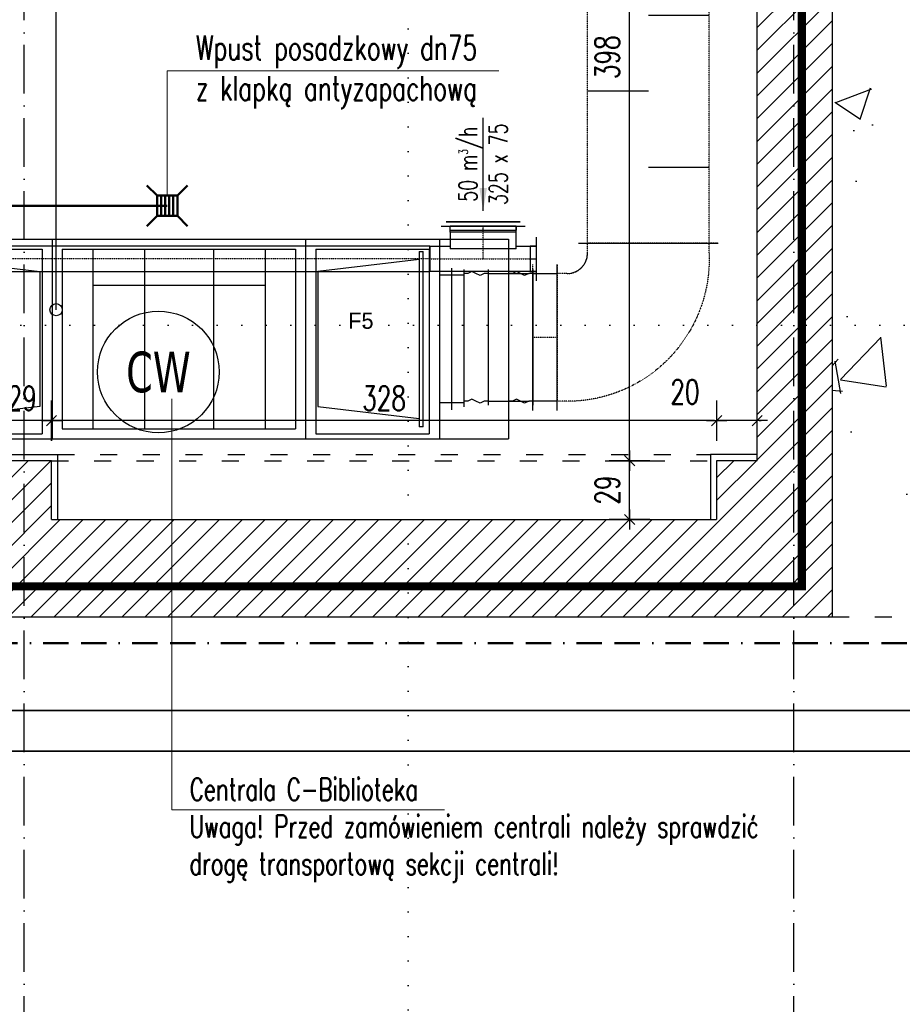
# Model space of a CAD drawing. Header units: millimetres. Extents: x 167273 to 188273, y -125105 to -88145.
# Tile 206 of 210: x 176147 to 176582, y -92003 to -91517. Entities that reach past the tile are written whole.
import ezdxf
from ezdxf.enums import TextEntityAlignment as Align

# ---------------------------------------------------------------- set-up
doc = ezdxf.new("R2010")
doc.units = ezdxf.units.MM
doc.header["$PDMODE"] = 35
doc.header["$PDSIZE"] = 5
for name, pattern in [('ACAD_ISO03W100', [30, 12, -18]), ('ACAD_ISO07W100', [3, 0, -3]), ('ACAD_ISO10W100', [18, 12, -3, 0, -3]), ('BORDER2', [0.875, 0.25, -0.125, 0.25, -0.125, 0, -0.125]), ('DASHED', [0.75, 0.5, -0.25]), ('WENT_2', [1.5, 0.5, -1]), ('WENT_3', [1.6, 0.5, -0.5, 0.1, -0.5])]:
    doc.linetypes.add(name, pattern=pattern)
for name, color, linetype in [('!_ppoz', 10, 'Continuous'), ('1', 7, 'Continuous'), ('a-op_leader', 9, 'Continuous'), ('a-osie', 1, 'ACAD_ISO10W100'), ('a-poziomy', 9, 'Continuous'), ('a-wymiary', 9, 'Continuous'), ('b-przerywana1', 9, 'ACAD_ISO03W100'), ('b-przerywana2', 2, 'ACAD_ISO03W100'), ('b-ściany', 2, 'Continuous'), ('FLUID-C-BIB-HID', 7, 'Continuous'), ('FLUID-W-BIB-120-ARRGR', 7, 'Continuous'), ('FLUID-W-BIB-SYM', 7, 'Continuous'), ('FLUID-WY-BIB-HID', 7, 'Continuous'), ('FLUID-WY-BIB-SYM', 7, 'Continuous'), ('h-hatch', 8, 'Continuous'), ('i-kanalizacja', 34, 'Continuous')]:
    doc.layers.add(name, color=color, linetype=linetype)
doc.layers.add('!zakres', color=7, linetype='ACAD_ISO03W100', lineweight=60, true_color=0x8a14ff)
for name, color, linetype, lineweight in [('_WENT-OPIS', 9, 'Continuous', 15), ('_WENT-URZĄDZENIA WENT', 252, 'Continuous', 5), ('El-klima', 152, 'Continuous', 30), ('El-koryta_puszki', 10, 'Continuous', 35), ('FLUID-C-BIB', 80, 'Continuous', 30), ('FLUID-W-BIB', 220, 'Continuous', 30), ('FLUID-WY-BIB', 12, 'Continuous', 30), ('IS_kan_san', 34, 'Continuous', 53), ('IS_kan_san_opis', 9, 'Continuous', 15), ('IS_woda_ppoż', 141, 'BORDER2', 20), ('TIS_WODA_OPIS', 9, 'Continuous', 9)]:
    doc.layers.add(name, color=color, linetype=linetype, lineweight=lineweight)
doc.styles.add('_WENTYLACJA', font='romans.shx', dxfattribs={"width": 0.7, "height": 11})
doc.styles.add('FDBES', font='romans.shx', dxfattribs={"width": 0.7, "height": 10})
doc.styles.add('IS-IS', font='romans.shx', dxfattribs={"width": 0.7, "height": 12})
doc.styles.add('PPAB_100', font='romans.shx', dxfattribs={"width": 0.7, "height": 12})
doc.styles.add('ROMANS', font='romans.shx', dxfattribs={"width": 0.7, "height": 10})
doc.styles.add('symbole', font='TAHOMA.TTF', dxfattribs={"width": 0.8})
doc.dimstyles.new('FDBES', dxfattribs={"dimscale": 50, "dimtxt": 4, "dimasz": 2.5, "dimexe": 0.8, "dimexo": 2, "dimgap": 1, "dimtad": 1, "dimdsep": 46, "dimtxsty": 'FDBES', "dimcen": 2.5, "dimclrd": 4, "dimclre": 5, "dimadec": 0, "dimazin": 0, "dimtfac": 1, "dimtmove": 0, "dimatfit": 3, "dimfxl": 0, "dimarcsym": 0})
doc.dimstyles.new('newPPAB_100', dxfattribs={"dimscale": 0, "dimtxt": 16, "dimasz": 1, "dimexe": 10, "dimexo": 10, "dimgap": 5, "dimtad": 1, "dimdec": 0, "dimzin": 0, "dimdsep": 46, "dimtxsty": 'PPAB_100', "dimblk": 'tick_50', "dimcen": 0.09, "dimdle": 5, "dimse1": 1, "dimse2": 1, "dimclrd": 9, "dimclre": 9, "dimclrt": 161, "dimadec": 0, "dimazin": 0, "dimtfac": 1, "dimtdec": 0, "dimtix": 1, "dimtmove": 2, "dimatfit": 0, "dimldrblk": 'tick_50', "dimfxl": 0, "dimtolj": 1, "dimtzin": 0, "dimarcsym": 0})

# ---------------------------------------------------------------- blocks, each defined once
blk = doc.blocks.new('tick_50')
at = {"color": 9, "ltscale": 20}
for p, q in [((0, 10), (0, -10)), ((-5, 0), (5, 0))]:
    blk.add_line(p, q, dxfattribs=at)
at = {"color": 0}
blk.add_line((2.5, 2.5), (-2.5, -2.5), dxfattribs=at)
blk = doc.blocks.new('*D47')
at = {"layer": 'a-wymiary', "color": 9, "lineweight": -2}
for p, q in [((176489.44, -91715.13), (176488.44, -91715.13)), ((176510.44, -91715.13), (176490.44, -91715.13)), ((176511.44, -91715.13), (176512.44, -91715.13))]:
    blk.add_line(p, q, dxfattribs=at)
at = {"layer": 'Defpoints', "color": 0}
for p in [(176490.44, -91715.13), (176490.44, -91734.89), (176510.44, -91734.54)]:
    blk.add_point(p, dxfattribs=at)
at = {"layer": 'a-wymiary', "color": 9, "lineweight": -2}
blk.add_blockref('tick_50', (176490.44, -91715.13), dxfattribs=at)
at = {"layer": 'a-wymiary', "color": 9, "lineweight": -2, "rotation": 180}
blk.add_blockref('tick_50', (176510.44, -91715.13), dxfattribs=at)
at = {"layer": 'a-wymiary', "color": 161, "insert": (176474.81, -91700.94), "char_height": 12, "attachment_point": 5, "style": 'PPAB_100'}
blk.add_mtext('\\A1;20', dxfattribs=at)
blk = doc.blocks.new('*D48')
at = {"layer": 'a-wymiary', "color": 9, "lineweight": -2}
blk.add_line((176489.44, -91715.13), (176163.44, -91715.13), dxfattribs=at)
at = {"layer": 'Defpoints', "color": 0}
for p in [(176162.44, -91715.13), (176162.44, -91734.89), (176490.44, -91734.89)]:
    blk.add_point(p, dxfattribs=at)
at = {"layer": 'a-wymiary', "color": 9, "lineweight": -2, "rotation": 180}
blk.add_blockref('tick_50', (176162.44, -91715.13), dxfattribs=at)
at = {"layer": 'a-wymiary', "color": 9, "lineweight": -2}
blk.add_blockref('tick_50', (176490.44, -91715.13), dxfattribs=at)
at = {"layer": 'a-wymiary', "color": 161, "insert": (176326.44, -91704.13), "char_height": 12, "attachment_point": 5, "style": 'PPAB_100'}
blk.add_mtext('\\A1;328', dxfattribs=at)
blk = doc.blocks.new('*D49')
at = {"layer": 'a-wymiary', "color": 9, "lineweight": -2}
blk.add_line((176161.44, -91715.13), (176134.44, -91715.13), dxfattribs=at)
at = {"layer": 'Defpoints', "color": 0}
for p in [(176133.44, -91715.13), (176133.44, -91734.89), (176162.44, -91734.89)]:
    blk.add_point(p, dxfattribs=at)
at = {"layer": 'a-wymiary', "color": 9, "lineweight": -2, "rotation": 180}
blk.add_blockref('tick_50', (176133.44, -91715.13), dxfattribs=at)
at = {"layer": 'a-wymiary', "color": 9, "lineweight": -2}
blk.add_blockref('tick_50', (176162.44, -91715.13), dxfattribs=at)
at = {"layer": 'a-wymiary', "color": 161, "insert": (176147.94, -91704.13), "char_height": 12, "attachment_point": 5, "style": 'PPAB_100'}
blk.add_mtext('\\A1;29', dxfattribs=at)
blk = doc.blocks.new('KR')
at = {"layer": 'IS_kan_san', "lineweight": 50}
for p, q in [((-5, 5), (-10, 10)), ((5, 5), (10, 10)), ((-5, 5), (-5, -5)), ((-3, 5), (-3, -5)), ((-1, 5), (-1, -5)), ((1, 5), (1, -5)), ((3, 5), (3, -5)), ((-5, -5), (-10, -10)), ((10, -10), (5, -5))]:
    blk.add_line(p, q, dxfattribs=at)
blk.add_lwpolyline([(-5, 5), (5, 5), (5, -5), (-5, -5)], close=True, dxfattribs=at)
blk = doc.blocks.new('CG-V2 rzut bibl')
at = {"layer": '1'}
for p, q in [((-307, 48.45), (-307, -50.05)), ((-307, 48.45), (-237, 48.45)), ((-237, 48.45), (-237, -50.05)), ((-237, 48.45), (-112, 48.45)), ((-237, 48.45), (-237, -50.05)), ((-112, 48.45), (-112, -50.05)), ((-112, 48.45), (-46, 48.45)), ((-112, 48.45), (-112, -50.05)), ((-46, 48.45), (-46, -50.05)), ((-46, 48.45), (-12, 48.45)), ((-12, 48.45), (-12, -50.05)), ((-302, 43.45), (-302, -47.55)), ((-302, 43.45), (-242, 43.45)), ((-295, 42.45), (-295, -44.05)), ((-295, 42.45), (-293, 42.45)), ((-293, -44.05), (-293, 42.45)), ((-242, 43.45), (-242, -47.55)), ((-232, 43.45), (-232, -45.05)), ((-232, 43.45), (-117, 43.45)), ((-217, 43.45), (-217, -45.05)), ((-191.5, 43.45), (-191.5, -45.05)), ((-157.5, 43.45), (-157.5, -45.05)), ((-132, 43.45), (-132, -45.05)), ((-117, 43.45), (-117, -45.05)), ((-107, 43.45), (-107, -47.55)), ((-107, 43.45), (-51, 43.45)), ((-56, 42.45), (-56, -44.05)), ((-56, 42.45), (-54, 42.45)), ((-54, -44.05), (-54, 42.45)), ((-51, 43.45), (-51, -47.55)), ((-293, 38.45), (-243, 32.45)), ((-56, 38.45), (-106, 32.45)), ((-40, 34.2), (-40, -35.8)), ((-40, 34.2), (-40, -35.8)), ((-40, 34.2), (-40, -35.8)), ((-40, 34.2), (-40, -35.8)), ((-40, 34.2), (-40, -35.8)), ((-40, 34.2), (-40, -35.8)), ((-331, 32.7), (-331, -34.3)), ((-329, 30.7), (-331, 30.7)), ((-327, 31.7), (-329, 30.7)), ((-325, 30.7), (-327, 31.7)), ((-323, 29.7), (-325, 30.7)), ((-321, 30.7), (-323, 29.7)), ((-319, 30.7), (-321, 30.7)), ((-319, 32.7), (-319, -34.3)), ((-319, 32.7), (-319, -34.3)), ((-319, 31.9), (-319, -35.1)), ((-317, 30.7), (-319, 30.7)), ((-307, 29.9), (-319, 29.9)), ((-315, 31.7), (-317, 30.7)), ((-313, 30.7), (-315, 31.7)), ((-313, 33.4), (-313, -36.6)), ((-313, 33.4), (-313, -36.6)), ((-313, 33.4), (-313, -36.6)), ((-313, 33.4), (-313, -36.6)), ((-313, 33.4), (-313, -36.6)), ((-313, 33.4), (-313, -36.6)), ((-311, 29.7), (-313, 30.7)), ((-309, 30.7), (-311, 29.7)), ((-307, 30.7), (-309, 30.7)), ((-307, 32.7), (-307, -34.3)), ((-307, 31.9), (-307, -35.1)), ((-243, 32.45), (-243, -34.05)), ((-106, 32.45), (-106, -34.05)), ((-46, 32.7), (-46, -34.3)), ((-34, 30.7), (-46, 30.7)), ((-34, 33.5), (-34, -33.5)), ((-34, 32.7), (-34, -34.3)), ((-32, 31.5), (-34, 31.5)), ((-30, 32.5), (-32, 31.5)), ((-28, 31.5), (-30, 32.5)), ((-26, 30.5), (-28, 31.5)), ((-24, 31.5), (-26, 30.5)), ((-22, 31.5), (-24, 31.5)), ((-22, 33.5), (-22, -33.5)), ((-22, 31.5), (-1.8, 31.5)), ((-12, 33.5), (-12, -33.5)), ((-10, 31.5), (-12, 31.5)), ((-8, 32.5), (-10, 31.5)), ((-6, 31.5), (-8, 32.5)), ((-4, 30.5), (-6, 31.5)), ((-2, 31.5), (-4, 30.5)), ((0, 31.5), (-2, 31.5)), ((0, 33.5), (0, -33.5)), ((-217, 25.75), (-132, 25.75)), ((-329, -32.3), (-331, -32.3)), ((-327, -31.3), (-329, -32.3)), ((-325, -32.3), (-327, -31.3)), ((-323, -33.3), (-325, -32.3)), ((-321, -32.3), (-323, -33.3)), ((-319, -32.3), (-321, -32.3)), ((-317, -32.3), (-319, -32.3)), ((-307, -33.1), (-319, -33.1)), ((-315, -31.3), (-317, -32.3)), ((-313, -32.3), (-315, -31.3)), ((-311, -33.3), (-313, -32.3)), ((-309, -32.3), (-311, -33.3)), ((-307, -32.3), (-309, -32.3)), ((-34, -32.3), (-46, -32.3)), ((-32, -31.5), (-34, -31.5)), ((-30, -30.5), (-32, -31.5)), ((-28, -31.5), (-30, -30.5)), ((-26, -32.5), (-28, -31.5)), ((-24, -31.5), (-26, -32.5)), ((-22, -31.5), (-24, -31.5)), ((-22, -31.5), (-1.8, -31.5)), ((-10, -31.5), (-12, -31.5)), ((-8, -30.5), (-10, -31.5)), ((-6, -31.5), (-8, -30.5)), ((-4, -32.5), (-6, -31.5)), ((-2, -31.5), (-4, -32.5)), ((0, -31.5), (-2, -31.5)), ((-243, -34.05), (-293, -40.05)), ((-106, -34.05), (-56, -40.05)), ((-302, -47.55), (-242, -47.55)), ((-293, -44.05), (-295, -44.05)), ((-232, -45.05), (-117, -45.05)), ((-107, -47.55), (-51, -47.55)), ((-54, -44.05), (-56, -44.05)), ((-307, -50.05), (-237, -50.05)), ((-237, -50.05), (-112, -50.05)), ((-112, -50.05), (-46, -50.05)), ((-46, -50.05), (-12, -50.05))]:
    blk.add_line(p, q, dxfattribs=at)
for p in [(-280, 4.25), (-91, 4.25)]:
    blk.add_text('F5', height=8, dxfattribs=at).set_placement(p)
blk = doc.blocks.new('*U970')
at = {"linetype": 'Continuous', "lineweight": -2}
for p, q in [((415, 350), (415, 395)), ((415, -250), (415, 350)), ((415, -295), (415, -250)), ((-410, -400), (-365, -400)), ((-365, -400), (265, -400)), ((265, -400), (310, -400))]:
    blk.add_line(p, q, dxfattribs=at)
at = {"color": 0, "linetype": 'ByBlock', "lineweight": -2}
for p, q in [((365, 350), (335, 350)), ((365, 350), (415, 350)), ((365, -250), (415, -250)), ((-365, -350), (-365, -400)), ((265, -350), (265, -400))]:
    blk.add_line(p, q, dxfattribs=at)
blk.add_ellipse((335, -350), major_axis=(0, 700), ratio=1, start_param=0, end_param=1.570796, dxfattribs=at)
blk.add_ellipse((335, -350), major_axis=(0, 700), ratio=1, start_param=0, end_param=1.570796, dxfattribs=at)
at = {"color": 0, "linetype": 'ByBlock', "lineweight": -2, "extrusion": (-2.69383e-32, -4.73317e-32, -1)}
blk.add_ellipse((365, -350), major_axis=(-100, 0), ratio=1, start_param=0, end_param=1.570796, dxfattribs=at)
blk.add_ellipse((365, -350), major_axis=(-100, 0), ratio=1, start_param=0, end_param=1.570796, dxfattribs=at)
blk.add_ellipse((365, -350), major_axis=(-100, 0), ratio=1, start_param=0, end_param=1.570796, dxfattribs=at)
blk = doc.blocks.new('*U969')
at = {"linetype": 'Continuous', "lineweight": -2}
for p, q in [((750, 345), (750, 300)), ((750, 300), (750, -300)), ((750, -300), (750, -345))]:
    blk.add_line(p, q, dxfattribs=at)
at = {"color": 0, "linetype": 'ByBlock', "lineweight": -2}
for p, q in [((-750, 300), (750, 300)), ((-750, -300), (750, -300))]:
    blk.add_line(p, q, dxfattribs=at)
at = {"linetype": 'Continuous', "lineweight": -3}
for p, q in [((0, 0), (0, 300)), ((-375, 0), (-375, -300)), ((375, 0), (375, -300))]:
    blk.add_line(p, q, dxfattribs=at)
at = {"layer": 'FLUID-C-BIB-HID', "linetype": 'DASHED', "lineweight": -3}
for p, q in [((-750, 345), (-750, 300)), ((-750, -300), (-750, 300)), ((-750, -345), (-750, -300))]:
    blk.add_line(p, q, dxfattribs=at)
blk = doc.blocks.new('*U967')
at = {"color": 0, "linetype": 'ByBlock', "lineweight": -2, "extrusion": (-2.69383e-32, -4.73317e-32, -1)}
blk.add_ellipse((365, -350), major_axis=(-100, 0), ratio=1, start_param=0, end_param=1.570796, dxfattribs=at)
blk.add_ellipse((365, -350), major_axis=(-100, 0), ratio=1, start_param=0, end_param=1.570796, dxfattribs=at)
at = {"layer": 'FLUID-WY-BIB-HID', "linetype": 'DASHED', "lineweight": -3}
for p, q in [((415, 350), (415, 395)), ((365, 350), (415, 350)), ((415, 350), (415, -250)), ((365, -250), (415, -250)), ((415, -295), (415, -250)), ((-365, -350), (-365, -400)), ((265, -350), (265, -400)), ((-410, -400), (-365, -400)), ((265, -400), (-365, -400)), ((265, -400), (310, -400))]:
    blk.add_line(p, q, dxfattribs=at)
blk = doc.blocks.new('*U966')
at = {"layer": 'FLUID-WY-BIB-HID', "linetype": 'DASHED', "lineweight": -3}
for p, q in [((-750, 345), (-750, 300)), ((750, 300), (750, 345)), ((-750, 300), (750, 300)), ((-750, -300), (-750, 300)), ((-750, -300), (750, -300)), ((-750, -345), (-750, -300)), ((750, -345), (750, -300))]:
    blk.add_line(p, q, dxfattribs=at)
blk = doc.blocks.new('*U964')
at = {"color": 0, "linetype": 'ByBlock', "lineweight": -2}
for p, q in [((-60, 0, -315), (60, 0, -315)), ((60, 0, 315), (-60, 0, 315))]:
    blk.add_line(p, q, dxfattribs=at)
at = {"linetype": 'Continuous', "lineweight": -2}
for p, q in [((60, 0, 315), (60, 0, 324.5)), ((60, 0, -315), (60, 0, 315)), ((60, 0, -360), (60, 0, -315))]:
    blk.add_line(p, q, dxfattribs=at)
at = {"layer": 'FLUID-WY-BIB-HID', "linetype": 'DASHED', "lineweight": -3}
for p, q in [((-60, 0, 360), (-60, 0, 315)), ((-60, 0, 315), (-60, 0, -315)), ((-60, 0, -360), (-60, 0, -315)), ((60, 0, 324.5), (60, 0, 360))]:
    blk.add_line(p, q, dxfattribs=at)
at = {"layer": 'FLUID-WY-BIB-SYM', "linetype": 'WENT_3', "lineweight": -3}
blk.add_line((-60, 0), (60, 0), dxfattribs=at)
blk = doc.blocks.new('*U976')
at = {"linetype": 'Continuous', "lineweight": -2}
for p, q in [((-2501.5, 0), (-2501.5, 62.5)), ((2501.5, 62.5), (2501.5, 0)), ((-2501.5, -62.5), (-2501.5, 0)), ((2501.5, 0), (2501.5, -62.5))]:
    blk.add_line(p, q, dxfattribs=at)
at = {"color": 0, "linetype": 'ByBlock', "lineweight": -2}
for p, q in [((-2501.5, 62.5), (2501.5, 62.5)), ((2501.5, -62.5), (-2501.5, -62.5))]:
    blk.add_line(p, q, dxfattribs=at)
at = {"layer": 'FLUID-W-BIB-SYM', "linetype": 'WENT_3', "lineweight": -3}
blk.add_line((-2501.5, 0), (2501.5, 0), dxfattribs=at)
blk = doc.blocks.new('*U1059')
at = {"linetype": 'Continuous', "lineweight": -2}
for p, q in [((-207.5, 162.5), (-162.5, 162.5)), ((-162.5, 162.5), (162.5, 162.5)), ((162.5, 162.5), (207.5, 162.5)), ((-262.5, 62.5), (-262.5, -62.5)), ((262.5, -62.5), (262.5, 62.5))]:
    blk.add_line(p, q, dxfattribs=at)
at = {"color": 0, "linetype": 'ByBlock', "lineweight": -2}
for p, q in [((-162.5, 132.5), (-162.5, 162.5)), ((162.5, 132.5), (162.5, 162.5)), ((-162.5, 132.5), (-162.5, 62.5)), ((162.5, 50), (162.5, 132.5)), ((-262.5, 62.5), (-162.5, 62.5)), ((-162.5, 62.5), (-162.5, 50)), ((162.5, 50), (-162.5, 50)), ((162.5, 62.5), (262.5, 62.5)), ((262.5, -62.5), (-262.5, -62.5))]:
    blk.add_line(p, q, dxfattribs=at)
at = {"linetype": 'Continuous', "lineweight": -3}
blk.add_line((162.5, 132.5), (-162.5, 132.5), dxfattribs=at)
at = {"layer": 'FLUID-W-BIB-SYM', "linetype": 'WENT_3', "lineweight": -3}
for p, q in [((0, 0), (0, 162.5)), ((0, 142.5), (0, 162.5)), ((-262.5, 0), (262.5, 0)), ((232.5, 0), (262.5, 0))]:
    blk.add_line(p, q, dxfattribs=at)
blk = doc.blocks.new('*U948')
at = {"color": 0, "linetype": 'ByBlock', "lineweight": -2}
for p, q in [((0, 62.5), (0, 107.5)), ((0, 62.5), (-30, 62.5)), ((0, 0), (0, 62.5)), ((0, -62.5), (0, 0)), ((-30, -62.5), (0, -62.5)), ((0, -107.5), (0, -62.5))]:
    blk.add_line(p, q, dxfattribs=at)
at = {"linetype": 'Continuous', "lineweight": -2}
for p, q in [((-30, 62.5), (-30, 0)), ((-30, 0), (-30, -62.5))]:
    blk.add_line(p, q, dxfattribs=at)
blk = doc.blocks.new('*U1060')
at = {"color": 0, "linetype": 'ByBlock', "lineweight": -2}
for p, q in [((-182.5, 0), (-162.5, 0)), ((-182.5, 0, 20), (182.5, 0, 20)), ((162.5, 0), (-162.5, 0)), ((-162.5, 0, -20), (-162.5, 0)), ((-162.5, 0, -20), (162.5, 0, -20)), ((162.5, 0), (162.5, 0, -20)), ((162.5, 0), (182.5, 0))]:
    blk.add_line(p, q, dxfattribs=at)
at = {"linetype": 'Continuous', "lineweight": -3}
for p, q in [((182.5, 0, 20), (-182.5, 0, 20)), ((-182.5, 0, 20), (182.5, 0, 20))]:
    blk.add_line(p, q, dxfattribs=at)
blk = doc.blocks.new('*U774')
at = {"insert": (0, -30.6), "char_height": 12, "attachment_point": 5, "rotation": 270, "style": 'ROMANS'}
blk.add_mtext('50 m{\\A2;\\H0.5x;3}/h\\P325 x 75', dxfattribs=at)
blk.add_leader([(0, 0), (0, -61.2)], dimstyle='FDBES', override={"dimscale": 6, "dimclrd": 256})

msp = doc.modelspace()

# ---------------------------------------------------------------- hatches: boundary and pattern name
at = {"layer": 'h-hatch'}
h = msp.add_hatch(dxfattribs=at)
h.set_pattern_fill('ANSI31', color=256, scale=2.5, style=0)
h.set_pattern_definition([(45, (0, -5000), (-5.61266008, 5.61266008), [])])
h.paths.add_polyline_path([(176547.44, -91280.91), (176547.44, -91280.91), (175581.44, -91280.89), (175581.44, -91296.89), (176510.44, -91296.89), (176510.44, -91307.89), (176490.44, -91307.89), (176490.44, -91336.89), (176510.44, -91336.89), (176510.44, -91734.89), (176490.44, -91734.89), (176490.44, -91763.89), (176162.44, -91763.89), (176162.44, -91734.89), (176133.44, -91734.89), (176133.44, -91763.89), (175771.44, -91763.89), (175771.44, -91734.89), (175742.44, -91734.89), (175742.44, -91763.89), (175450.44, -91763.89), (175450.44, -91811.89), (176547.44, -91811.89)])
at = {"layer": 'h-hatch', "ltscale": 0.5}
h = msp.add_hatch(dxfattribs=at)
h.set_pattern_fill('AR-CONC', color=256, style=0)
h.set_pattern_definition([(50, (15000, -5009), (182.18467, -15.93909), [19.05, -209.55]), (355, (15000, -5009), (-35.24283, 191.05664), [15.24, -167.64]), (100.451, (15015.18, -5010.33), (146.9425, 175.11669), [16.19, -178.09]), (46.1842, (15000, -4958.2), (271.07904, -42.04233), [28.575, -314.325]), (96.6356, (15022.6, -4961.7), (237.40423, 247.42556), [24.285, -267.135]), (351.184, (15000, -4958.2), (237.4046, 247.4251), [22.86, -251.46]), (21, (15025.4, -4970.9), (151.61488, -102.26552), [19.05, -209.55]), (326, (15025.4, -4970.9), (61.80203, 184.18797), [15.24, -167.64]), (71.4514, (15038.03, -4979.42), (213.41649, 81.92286), [16.19, -178.09]), (37.5, (15000, -5009), (3.088603, 84.55504), [0, -165.608, 0, -170.18, 0, -168.275]), (7.5, (15000, -5009), (66.819663, 100.180575), [0, -97.028, 0, -161.798, 0, -64.135]), (327.5, (14943.36, -5009), (135.590595, -5.728744), [0, -63.5, 0, -198.12, 0, -262.89]), (317.5, (14917.96, -5009), (148.12918, 25.42649), [0, -82.55, 0, -131.572, 0, -186.69])])
h.paths.add_polyline_path([(176932.44, -91279.91), (176547.44, -91279.91), (176547.44, -91813.89), (176932.44, -91813.89)])

# ---------------------------------------------------------------- linework, layer by layer
at = {"layer": '!_ppoz', "linetype": 'ACAD_ISO03W100', "ltscale": 0.7}
msp.add_line((176165.44, -91731.89), (176487.44, -91731.89), dxfattribs=at)
at = {"layer": '!_ppoz'}
for points in [[(176130.44, -91763.89), (176130.44, -91731.89), (176165.44, -91731.89), (176165.44, -91763.89)], [(176510.44, -91731.89), (176487.44, -91731.89), (176487.44, -91763.89)]]:
    msp.add_lwpolyline(points, dxfattribs=at)
at = {"layer": '!zakres', "linetype": 'DASHED', "ltscale": 40, "const_width": 4, "flags": 128}
msp.add_lwpolyline([(173471.44, -91779.89), (173471.44, -91796.89), (176532.44, -91796.89), (176532.44, -91175.89), (173471.44, -91175.89), (173471.44, -91477.89), (172703.44, -91477.89), (172703.44, -91779.99)], close=True, dxfattribs=at)
at = {"layer": 'a-op_leader'}
msp.add_lwpolyline([(176164.7, -91660.43), (176164.7, -91476.91), (176361.9, -91476.91)], dxfattribs=at)
msp.add_circle((176164.7, -91660.43), 3, dxfattribs=at)
at = {"layer": 'a-osie', "ltscale": 2}
for p, q in [((176148.94, -92311.89), (176148.94, -91011.89)), ((176528.44, -92311.89), (176528.44, -91011.89))]:
    msp.add_line(p, q, dxfattribs=at)
at = {"layer": 'a-poziomy', "linetype": 'ACAD_ISO07W100', "ltscale": 4}
for points in [[(176338.37, -90892.63), (176338.37, -93243.89)], [(179426.44, -91668.05), (171936.94, -91668.05), (171936.94, -91957.57), (170836.98, -91957.57)]]:
    msp.add_lwpolyline(points, dxfattribs=at)
at = {"layer": 'b-przerywana1', "ltscale": 0.7}
msp.add_line((176162.44, -91734.89), (176490.44, -91734.89), dxfattribs=at)
at = {"layer": 'b-przerywana2', "ltscale": 0.7}
msp.add_line((176547.44, -91811.89), (176932.44, -91811.89), dxfattribs=at)
at = {"layer": 'b-ściany'}
for p, q in [((176547.44, -91280.91), (176547.44, -91811.89)), ((176510.44, -91734.89), (176510.44, -91336.89)), ((176162.44, -91734.89), (176133.44, -91734.89)), ((176162.44, -91763.89), (176162.44, -91734.89)), ((176510.44, -91734.89), (176490.44, -91734.89)), ((176490.44, -91734.89), (176490.44, -91763.89)), ((176162.44, -91763.89), (176490.44, -91763.89)), ((175450.44, -91811.89), (176547.44, -91811.89))]:
    msp.add_line(p, q, dxfattribs=at)
at = {"layer": 'El-klima', "ltscale": 0.5}
msp.add_circle((176215.15, -91691.12), 30, dxfattribs=at)
at = {"layer": 'El-koryta_puszki'}
msp.add_lwpolyline([(173498.44, -91878.15), (176838.44, -91878.15), (176838.44, -91858.15), (173498.44, -91858.15)], close=True, dxfattribs=at)
at = {"layer": 'IS_kan_san', "lineweight": 50}
msp.add_line((176219.51, -91609.17), (175489.15, -91609.17), dxfattribs=at)
at = {"layer": 'IS_kan_san_opis'}
msp.add_lwpolyline([(176219.51, -91604.17), (176219.51, -91542.61), (176383.1, -91542.61)], dxfattribs=at)
at = {"layer": 'IS_woda_ppoż', "lineweight": 50, "ltscale": 50}
msp.add_line((178557.44, -91824.89), (173522.46, -91824.89), dxfattribs=at)
at = {"layer": 'TIS_WODA_OPIS'}
for p, q in [((176221.71, -91704.31), (176221.71, -91907.12)), ((176221.71, -91907.12), (176356.21, -91907.12))]:
    msp.add_line(p, q, dxfattribs=at)

# ---------------------------------------------------------------- block references
at = {"layer": '_WENT-URZĄDZENIA WENT'}
msp.add_blockref('CG-V2 rzut bibl', (176399.76, -91674.09), dxfattribs=at)
at = {"layer": 'FLUID-C-BIB', "linetype": 'WENT_2', "xscale": 0.1000000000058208, "yscale": 0.1000000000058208, "zscale": 0.1, "rotation": 90}
msp.add_blockref('*U969', (176456.76, -91552.59, -108.33), dxfattribs=at)
at = {"layer": 'FLUID-C-BIB', "linetype": 'WENT_2', "extrusion": (1.22465e-16, -1.54074e-32, -1), "xscale": 0.1000000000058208, "yscale": 0.1000000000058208, "zscale": 0.1, "rotation": 90}
msp.add_blockref('*U970', (-176451.76, -91669.09, 108.33), dxfattribs=at)
at = {"layer": 'FLUID-W-BIB', "linetype": 'Continuous', "extrusion": (8.55285e-49, 1, 6.12323e-17), "xscale": 0.1000000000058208, "yscale": 0.1, "zscale": 0.1000000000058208, "rotation": 180}
msp.add_blockref('*U1060', (-176375.31, -59.5, -91619.14), dxfattribs=at)
at = {"layer": 'FLUID-W-BIB', "linetype": 'Continuous', "xscale": 0.1000000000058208, "yscale": 0.1000000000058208, "zscale": 0.1}
for name, p in [('*U1059', (176375.31, -91635.39, -59.5)), ('*U948', (176401.56, -91635.39, -59.5))]:
    msp.add_blockref(name, p, dxfattribs=at)
at = {"layer": 'FLUID-W-BIB', "linetype": 'Continuous', "extrusion": (1.22465e-16, 0, -1), "xscale": 0.1000000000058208, "yscale": 0.1000000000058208, "zscale": 0.1}
msp.add_blockref('*U976', (-176098.91, -91635.39, 59.5), dxfattribs=at)
at = {"layer": 'FLUID-W-BIB-120-ARRGR', "xscale": 0.75, "yscale": 0.75, "zscale": 0.75, "rotation": 180}
msp.add_blockref('*U774', (176375.31, -91611.64, -59.5), dxfattribs=at)
at = {"layer": 'FLUID-WY-BIB', "linetype": 'Continuous', "xscale": 0.1000000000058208, "yscale": 0.1000000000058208, "zscale": 0.1, "rotation": 90}
msp.add_blockref('*U966', (176456.76, -91552.59, -108.33), dxfattribs=at)
at = {"layer": 'FLUID-WY-BIB', "linetype": 'Continuous', "extrusion": (1.22465e-16, -1.54074e-32, -1), "xscale": 0.1000000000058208, "yscale": 0.1000000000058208, "zscale": 0.1, "rotation": 90}
msp.add_blockref('*U967', (-176451.76, -91669.09, 163.3), dxfattribs=at)
at = {"layer": 'FLUID-WY-BIB', "linetype": 'Continuous', "extrusion": (-1.22465e-16, 1, 1.83697e-16), "xscale": 0.1000000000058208, "yscale": 0.1, "zscale": 0.1000000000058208}
msp.add_blockref('*U964', (-176405.76, -163.3, -91674.09), dxfattribs=at)
at = {"layer": 'i-kanalizacja'}
msp.add_blockref('KR', (176219.51, -91609.17), dxfattribs=at)

# ---------------------------------------------------------------- texts
at = {"layer": '_WENT-OPIS', "lineweight": 15, "ltscale": 5, "insert": (176029.4, -91593.98), "char_height": 11, "width": 329.9166, "attachment_point": 7, "style": '_WENTYLACJA'}
msp.add_mtext('{\\Fromans.shx|c238;Węzeł regulacyjny\\Pnagrzewnicy }', dxfattribs=at)
at = {"layer": '_WENT-OPIS', "insert": (176230.41, -91926.28), "char_height": 11, "width": 334.4687, "attachment_point": 4, "style": '_WENTYLACJA'}
msp.add_mtext('Uwaga! Przed zamówieniem centrali należy sprawdzić drogę transportową sekcji centrali!', dxfattribs=at)
at = {"layer": 'El-klima', "style": 'symbole', "width": 0.8}
msp.add_text('CW', height=20, dxfattribs=at).set_placement((176215.15, -91691.12), align=Align.MIDDLE_CENTER)
at = {"layer": 'IS_kan_san_opis', "insert": (176303, -91543.22), "char_height": 12, "attachment_point": 5, "style": 'IS-IS'}
msp.add_mtext_dynamic_manual_height_columns('Wpust posadzkowy dn75 \\Pz klapką antyzapachową ', width=259.9768, gutter_width=12.5, heights=[0], dxfattribs=at)
at = {"layer": 'TIS_WODA_OPIS', "insert": (176230.68, -91891.49), "char_height": 11, "width": 294.3473, "attachment_point": 1, "style": '_WENTYLACJA'}
msp.add_mtext('{\\Fromans.shx|c238;Centrala C-Biblioteka}', dxfattribs=at)

# ---------------------------------------------------------------- dimensions: what is measured, and where the dimension line sits
at = {"layer": 'a-wymiary'}
for base, p1, p2 in [((176447.52, -91336.89), (176490.44, -91734.89), (176510.44, -91336.89)), ((176447.52, -91734.89), (176490.44, -91763.89), (176490.44, -91734.89))]:
    msp.add_linear_dim(base=base, p1=p1, p2=p2, angle=90, dimstyle='newPPAB_100', override={"dimscale": 1}, dxfattribs=at).render()
dim = msp.add_linear_dim(base=(176490.44, -91715.13), p1=(176510.44, -91734.54), p2=(176490.44, -91734.89), dimstyle='newPPAB_100', override={"dimscale": 1}, dxfattribs=at)
dim.commit()
dim.dimension.update_dxf_attribs({"geometry": '*D47', "text_midpoint": (176474.81, -91700.94), "dimtype": 160})
for base, p1, p2, picture, middle in [((176133.44, -91715.13), (176162.44, -91734.89), (176133.44, -91734.89), '*D49', (176147.94, -91704.13)), ((176162.44, -91715.13), (176490.44, -91734.89), (176162.44, -91734.89), '*D48', (176326.44, -91704.13))]:
    dim = msp.add_linear_dim(base=base, p1=p1, p2=p2, dimstyle='newPPAB_100', override={"dimscale": 1}, dxfattribs=at)
    dim.commit()
    dim.dimension.update_dxf_attribs({"geometry": picture, "text_midpoint": middle})

doc.saveas('drawing.dxf')
